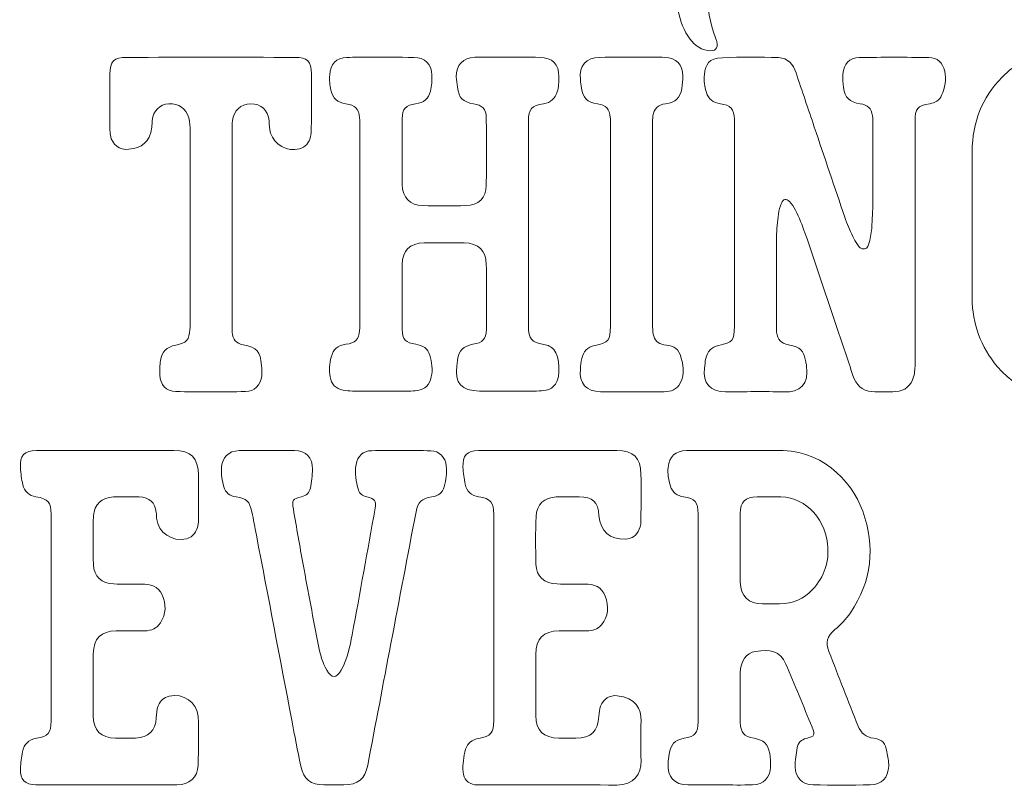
# Model space of a CAD drawing. Header units: inches. Extents: x 0.32 to 8.75, y -8.01 to -0.86.
# Tile 1 of 6: x 1.07 to 4.51, y -7.94 to -5.27. Entities that reach past the tile are written whole.
import ezdxf

# ---------------------------------------------------------------- set-up
doc = ezdxf.new("R2010")
doc.units = ezdxf.units.IN
doc.header["$MEASUREMENT"] = 0
doc.layers.add('Layer 1', color=7, linetype='Continuous')

# ---------------------------------------------------------------- blocks, each defined once
blk = doc.blocks.new('block 2')
at = {"layer": 'Layer 1', "lineweight": 0}
blk.add_open_spline([(3.9631, -4.606), (3.9443, -4.6169), (3.9349, -4.6362), (3.9222, -4.6524), (3.8988, -4.6822), (3.8752, -4.7115), (3.8452, -4.735), (3.8302, -4.7467), (3.8144, -4.7567), (3.7964, -4.763), (3.7486, -4.7795), (3.7017, -4.7624), (3.6759, -4.7188), (3.6669, -4.7035), (3.661, -4.6869), (3.6566, -4.6695), (3.6379, -4.5956), (3.6438, -4.5218), (3.659, -4.4485), (3.6727, -4.3822), (3.6923, -4.3175), (3.7162, -4.2542), (3.7314, -4.2143), (3.7489, -4.2088), (3.7835, -4.2329), (3.8198, -4.2582), (3.834, -4.307), (3.8189, -4.3587), (3.8043, -4.4087), (3.7894, -4.4586), (3.7807, -4.5101), (3.7737, -4.5517), (3.7675, -4.5934), (3.7705, -4.6362), (3.7804, -4.6405), (3.7836, -4.631), (3.7884, -4.6266), (3.8412, -4.5768), (3.8853, -4.5198), (3.9247, -4.4591), (3.9693, -4.3902), (4.0165, -4.323), (4.0548, -4.2501), (4.0696, -4.2219), (4.0909, -4.218), (4.114, -4.24), (4.1451, -4.2697), (4.1618, -4.3054), (4.1534, -4.3505), (4.1408, -4.417), (4.1198, -4.4813), (4.1069, -4.5478), (4.0879, -4.6447), (4.0718, -4.742), (4.0666, -4.8408), (4.0663, -4.8461), (4.0665, -4.8514), (4.0665, -4.8589), (4.0831, -4.8552), (4.0902, -4.8435), (4.0984, -4.8337), (4.1224, -4.8045), (4.1427, -4.7727), (4.1619, -4.7402), (4.2178, -4.6457), (4.2728, -4.5506), (4.3291, -4.4563), (4.3461, -4.4277), (4.3474, -4.395), (4.3562, -4.3644), (4.362, -4.3442), (4.3661, -4.3234), (4.3747, -4.3041), (4.398, -4.2518), (4.4323, -4.2444), (4.4768, -4.281), (4.5019, -4.3016), (4.5172, -4.3276), (4.5238, -4.3615), (4.5349, -4.3535), (4.539, -4.3433), (4.545, -4.3348), (4.5605, -4.3129), (4.5776, -4.2925), (4.5984, -4.2756), (4.6178, -4.2599), (4.6394, -4.25), (4.6654, -4.251), (4.7064, -4.2526), (4.7348, -4.2706), (4.7481, -4.3105), (4.7598, -4.3454), (4.7663, -4.3813), (4.7693, -4.4178), (4.7722, -4.4532), (4.7739, -4.4887), (4.7761, -4.5242), (4.7766, -4.5317), (4.7765, -4.5394), (4.7828, -4.5473), (4.8009, -4.5362), (4.8072, -4.5179), (4.8156, -4.502), (4.8517, -4.4342), (4.8926, -4.3697), (4.9432, -4.3117), (4.9645, -4.2873), (4.9882, -4.2657), (5.0141, -4.2464), (5.0294, -4.235), (5.0459, -4.2257), (5.0644, -4.2212), (5.1276, -4.2055), (5.1865, -4.2579), (5.1842, -4.3281), (5.1835, -4.3525), (5.1779, -4.3763), (5.1717, -4.4), (5.1421, -4.5139), (5.1232, -4.6299), (5.106, -4.7461), (5.1019, -4.7739), (5.1015, -4.8027), (5.1127, -4.8333), (5.1464, -4.8025), (5.1721, -4.7682), (5.1968, -4.7329), (5.272, -4.6258), (5.3446, -4.5169), (5.4162, -4.4074), (5.4227, -4.3976), (5.425, -4.387), (5.4276, -4.3766), (5.4853, -4.148), (5.5657, -3.9278), (5.6704, -3.7165), (5.7164, -3.6238), (5.7698, -3.5358), (5.8341, -3.4546), (5.8618, -3.4196), (5.8915, -3.3866), (5.9286, -3.3614), (6.0096, -3.3064), (6.0787, -3.3281), (6.1124, -3.4199), (6.1322, -3.4735), (6.1297, -3.5285), (6.1188, -3.5838), (6.1, -3.6791), (6.0623, -3.7679), (6.0256, -3.857), (5.9731, -3.9845), (5.9086, -4.1058), (5.8338, -4.2216), (5.8254, -4.2346), (5.8178, -4.2481), (5.8101, -4.2616), (5.8063, -4.2683), (5.8033, -4.2754), (5.7996, -4.283), (5.8117, -4.2872), (5.8189, -4.2783), (5.8273, -4.2747), (5.9054, -4.2407), (5.9693, -4.2576), (6.0207, -4.326), (6.0503, -4.3656), (6.058, -4.3681), (6.1045, -4.3537), (6.113, -4.3511), (6.1216, -4.3489), (6.1303, -4.3473), (6.1698, -4.34), (6.19, -4.3489), (6.2117, -4.3827), (6.2139, -4.3862), (6.2162, -4.3897), (6.2193, -4.3945), (6.2443, -4.3367), (6.2722, -4.2826), (6.3054, -4.2312), (6.3241, -4.2022), (6.345, -4.1749), (6.3711, -4.1521), (6.387, -4.1381), (6.4043, -4.1264), (6.4242, -4.1183), (6.4797, -4.0958), (6.5296, -4.1082), (6.567, -4.1546), (6.6031, -4.1995), (6.6102, -4.2523), (6.6001, -4.3059), (6.5793, -4.4165), (6.5274, -4.5101), (6.4365, -4.5794), (6.3999, -4.6073), (6.3596, -4.6278), (6.3131, -4.633), (6.2937, -4.6351), (6.2834, -4.6451), (6.2797, -4.664), (6.2669, -4.7297), (6.26, -4.7955), (6.2769, -4.8616), (6.2873, -4.9025), (6.3047, -4.9112), (6.3452, -4.8961), (6.3758, -4.8846), (6.4021, -4.8658), (6.4263, -4.8446), (6.5434, -4.7423), (6.6384, -4.6211), (6.7251, -4.4928), (6.732, -4.4826), (6.7332, -4.4734), (6.7284, -4.4621), (6.7175, -4.4365), (6.7227, -4.4118), (6.7355, -4.3886), (6.7795, -4.3093), (6.8334, -4.2378), (6.9049, -4.181), (6.9443, -4.1497), (6.9879, -4.1258), (7.0359, -4.1102), (7.1086, -4.0866), (7.1853, -4.111), (7.2309, -4.1727), (7.2461, -4.1934), (7.257, -4.2162), (7.2648, -4.2408), (7.2698, -4.2563), (7.2659, -4.2693), (7.2564, -4.2811), (7.2445, -4.2961), (7.2317, -4.2971), (7.2163, -4.2848), (7.2129, -4.282), (7.2101, -4.2785), (7.207, -4.2754), (7.1749, -4.2439), (7.1597, -4.2406), (7.118, -4.2605), (7.0512, -4.2925), (6.9947, -4.339), (6.9414, -4.3897), (6.924, -4.4063), (6.9077, -4.4241), (6.8912, -4.4409), (6.902, -4.4562), (6.9166, -4.4556), (6.9289, -4.4581), (7.0298, -4.4783), (7.1161, -4.5248), (7.1874, -4.5991), (7.189, -4.6007), (7.1905, -4.6024), (7.1921, -4.6039), (7.215, -4.6253), (7.2255, -4.6257), (7.2491, -4.6051), (7.2792, -4.5788), (7.3086, -4.5518), (7.3389, -4.5257), (7.3843, -4.4865), (7.4318, -4.4499), (7.4834, -4.4192), (7.4998, -4.4094), (7.5053, -4.3971), (7.5079, -4.3793), (7.5295, -4.2312), (7.5554, -4.0839), (7.5928, -3.9388), (7.6071, -3.8838), (7.6, -3.8737), (7.5419, -3.8742), (7.471, -3.8747), (7.4, -3.8776), (7.329, -3.8798), (7.3087, -3.8804), (7.2894, -3.8764), (7.2709, -3.8682), (7.2353, -3.8522), (7.2208, -3.7977), (7.2435, -3.766), (7.2516, -3.7547), (7.2635, -3.7529), (7.2758, -3.7523), (7.3168, -3.7505), (7.3579, -3.7484), (7.3989, -3.7474), (7.4599, -3.746), (7.521, -3.7458), (7.582, -3.7444), (7.6369, -3.7431), (7.6535, -3.7304), (7.6707, -3.6772), (7.6895, -3.6192), (7.7078, -3.561), (7.7341, -3.5058), (7.7427, -3.4877), (7.7517, -3.4698), (7.7654, -3.455), (7.7807, -3.4386), (7.7885, -3.4372), (7.8095, -3.4457), (7.857, -3.4651), (7.871, -3.4942), (7.8571, -3.5435), (7.849, -3.5724), (7.8356, -3.5993), (7.824, -3.6268), (7.8163, -3.6452), (7.8084, -3.6637), (7.8029, -3.6828), (7.7954, -3.7087), (7.8042, -3.7232), (7.8304, -3.7299), (7.841, -3.7326), (7.8524, -3.7335), (7.8634, -3.7334), (7.9622, -3.7322), (8.0609, -3.7353), (8.1596, -3.7406), (8.225, -3.744), (8.2896, -3.7533), (8.3538, -3.7665), (8.3931, -3.7746), (8.4104, -3.821), (8.3915, -3.8564), (8.3813, -3.8753), (8.3622, -3.8807), (8.3427, -3.8777), (8.1596, -3.8493), (7.9751, -3.8627), (7.7911, -3.8591), (7.7643, -3.8586), (7.7493, -3.872), (7.7415, -3.8948), (7.7339, -3.9167), (7.7283, -3.9394), (7.7225, -3.9619), (7.6761, -4.1448), (7.6395, -4.3295), (7.6164, -4.5168), (7.5996, -4.6535), (7.591, -4.7908), (7.5903, -4.9286), (7.5901, -4.9775), (7.5953, -5.026), (7.6076, -5.0736), (7.6097, -5.0819), (7.6116, -5.0903), (7.6182, -5.0985), (7.6346, -5.0828), (7.6474, -5.0648), (7.6599, -5.0467), (7.737, -4.9352), (7.8026, -4.8168), (7.8677, -4.6982), (7.9151, -4.6116), (7.961, -4.5243), (8.0076, -4.4373), (8.0102, -4.4324), (8.0126, -4.4274), (8.0157, -4.4228), (8.0241, -4.4102), (8.0336, -4.4006), (8.0511, -4.4046), (8.0709, -4.4091), (8.0848, -4.4204), (8.0883, -4.438), (8.0909, -4.4514), (8.088, -4.4641), (8.0835, -4.477), (8.0677, -4.5222), (8.0464, -4.5649), (8.0254, -4.6076), (7.9566, -4.7468), (7.881, -4.8824), (7.8088, -5.0198), (7.7865, -5.0621), (7.7605, -5.1021), (7.7278, -5.1373), (7.7126, -5.1536), (7.6961, -5.1682), (7.6772, -5.1803), (7.6428, -5.2022), (7.6058, -5.2025), (7.5682, -5.1934), (7.5499, -5.1889), (7.5392, -5.1736), (7.5292, -5.1588), (7.5029, -5.1193), (7.4894, -5.0751), (7.4809, -5.0289), (7.4621, -4.9266), (7.464, -4.8234), (7.467, -4.7201), (7.4685, -4.6669), (7.4756, -4.6141), (7.4808, -4.5615), (7.4704, -4.5569), (7.4657, -4.5653), (7.4602, -4.5695), (7.425, -4.5966), (7.3903, -4.6242), (7.3553, -4.6515), (7.3376, -4.6653), (7.323, -4.682), (7.3103, -4.7003), (7.2926, -4.7258), (7.2845, -4.7537), (7.289, -4.7853), (7.3094, -4.9291), (7.2725, -5.06), (7.1983, -5.1821), (7.178, -5.2155), (7.1542, -5.246), (7.1236, -5.2709), (7.0774, -5.3084), (7.0239, -5.3206), (6.971, -5.2966), (6.9151, -5.2712), (6.8784, -5.2246), (6.873, -5.1598), (6.8689, -5.1101), (6.8792, -5.0627), (6.8984, -5.0169), (6.9319, -4.9369), (6.9837, -4.8693), (7.0424, -4.8066), (7.0772, -4.7694), (7.1137, -4.7337), (7.1507, -4.6961), (7.1173, -4.6537), (7.077, -4.6239), (7.0272, -4.6078), (6.9797, -4.5924), (6.931, -4.5817), (6.8819, -4.5728), (6.8515, -4.5673), (6.8206, -4.5634), (6.7945, -4.5454), (6.7829, -4.5536), (6.7788, -4.5656), (6.7725, -4.5757), (6.7074, -4.6791), (6.6397, -4.7806), (6.5579, -4.8718), (6.5222, -4.9117), (6.4834, -4.9478), (6.4388, -4.9778), (6.3844, -5.0144), (6.3262, -5.0207), (6.2641, -5.0026), (6.2486, -4.9981), (6.2359, -4.9904), (6.2246, -4.9793), (6.1831, -4.9387), (6.1637, -4.8882), (6.1552, -4.8317), (6.1409, -4.7357), (6.1539, -4.6415), (6.1721, -4.5476), (6.1807, -4.5032), (6.1956, -4.4604), (6.2111, -4.4134), (6.1958, -4.4181), (6.184, -4.4226), (6.1718, -4.4253), (6.1079, -4.4391), (6.0757, -4.4835), (6.0684, -4.5478), (6.0559, -4.6593), (6.0352, -4.7691), (6.0025, -4.8766), (5.9623, -5.0089), (5.9065, -5.134), (5.8347, -5.252), (5.8133, -5.2873), (5.789, -5.3203), (5.7577, -5.3475), (5.7152, -5.3845), (5.6674, -5.4017), (5.6103, -5.3885), (5.5629, -5.3776), (5.5351, -5.3483), (5.5231, -5.3026), (5.5102, -5.253), (5.516, -5.2035), (5.5259, -5.1542), (5.5484, -5.042), (5.5937, -4.939), (5.6521, -4.8413), (5.7334, -4.7054), (5.8295, -4.5809), (5.9396, -4.4673), (5.9628, -4.4433), (5.9713, -4.4178), (5.9606, -4.3859), (5.9526, -4.3618), (5.9469, -4.3578), (5.9219, -4.3618), (5.8389, -4.375), (5.765, -4.4085), (5.7017, -4.4639), (5.6008, -4.5521), (5.5391, -4.6646), (5.503, -4.7922), (5.4942, -4.823), (5.489, -4.8549), (5.4815, -4.8861), (5.4722, -4.9244), (5.4537, -4.9349), (5.4154, -4.925), (5.3791, -4.9157), (5.3541, -4.8868), (5.3489, -4.8462), (5.3445, -4.8107), (5.3474, -4.7753), (5.3524, -4.74), (5.3545, -4.7252), (5.3563, -4.7104), (5.3529, -4.6935), (5.3462, -4.7031), (5.3395, -4.7127), (5.3329, -4.7224), (5.2898, -4.7857), (5.2454, -4.8481), (5.1951, -4.906), (5.1805, -4.9228), (5.1652, -4.9389), (5.1459, -4.9505), (5.0983, -4.9791), (5.0448, -4.9655), (5.0174, -4.9172), (4.9978, -4.8825), (4.9911, -4.8439), (4.9905, -4.805), (4.9883, -4.6655), (5.0067, -4.5286), (5.0483, -4.3951), (5.0508, -4.387), (5.056, -4.3789), (5.053, -4.3679), (5.0415, -4.367), (5.036, -4.3764), (5.0304, -4.3831), (4.9966, -4.4228), (4.9631, -4.4627), (4.9374, -4.5086), (4.9005, -4.5743), (4.8624, -4.6394), (4.8249, -4.7049), (4.8238, -4.7068), (4.823, -4.7089), (4.8218, -4.7108), (4.7862, -4.7712), (4.7255, -4.7731), (4.6845, -4.7147), (4.664, -4.6854), (4.6585, -4.6516), (4.657, -4.6168), (4.6543, -4.5558), (4.6542, -4.4947), (4.6563, -4.4336), (4.6566, -4.423), (4.6563, -4.4123), (4.6563, -4.3988), (4.639, -4.404), (4.632, -4.4155), (4.6245, -4.4257), (4.6053, -4.4517), (4.5901, -4.4801), (4.5764, -4.5092), (4.5227, -4.6236), (4.4707, -4.7387), (4.4359, -4.8607), (4.4329, -4.8713), (4.4282, -4.8817), (4.4224, -4.8909), (4.4107, -4.9095), (4.3953, -4.9146), (4.3739, -4.9104), (4.3323, -4.9021), (4.2948, -4.8592), (4.2926, -4.8205), (4.2902, -4.7791), (4.296, -4.7386), (4.2968, -4.697), (4.2855, -4.6993), (4.2841, -4.7092), (4.28, -4.7161), (4.245, -4.7753), (4.2105, -4.8348), (4.1755, -4.894), (4.1585, -4.9228), (4.138, -4.949), (4.1123, -4.9708), (4.0607, -5.0144), (4.0104, -4.9977), (3.9765, -4.9483), (3.9663, -4.9335), (3.9609, -4.9165), (3.957, -4.8991), (3.9421, -4.8321), (3.9425, -4.7649), (3.9533, -4.6974), (3.958, -4.6679), (3.9616, -4.6383), (3.9657, -4.6087), (3.9692, -4.6064), (3.97, -4.6033), (3.9661, -4.6013), (3.9643, -4.6004), (3.9626, -4.6034), (3.9631, -4.606)], degree=3, knots=[0, 0, 0, 0, 1, 1, 1, 2, 2, 2, 3, 3, 3, 4, 4, 4, 5, 5, 5, 6, 6, 6, 7, 7, 7, 8, 8, 8, 9, 9, 9, 10, 10, 10, 11, 11, 11, 12, 12, 12, 13, 13, 13, 14, 14, 14, 15, 15, 15, 16, 16, 16, 17, 17, 17, 18, 18, 18, 19, 19, 19, 20, 20, 20, 21, 21, 21, 22, 22, 22, 23, 23, 23, 24, 24, 24, 25, 25, 25, 26, 26, 26, 27, 27, 27, 28, 28, 28, 29, 29, 29, 30, 30, 30, 31, 31, 31, 32, 32, 32, 33, 33, 33, 34, 34, 34, 35, 35, 35, 36, 36, 36, 37, 37, 37, 38, 38, 38, 39, 39, 39, 40, 40, 40, 41, 41, 41, 42, 42, 42, 43, 43, 43, 44, 44, 44, 45, 45, 45, 46, 46, 46, 47, 47, 47, 48, 48, 48, 49, 49, 49, 50, 50, 50, 51, 51, 51, 52, 52, 52, 53, 53, 53, 54, 54, 54, 55, 55, 55, 56, 56, 56, 57, 57, 57, 58, 58, 58, 59, 59, 59, 60, 60, 60, 61, 61, 61, 62, 62, 62, 63, 63, 63, 64, 64, 64, 65, 65, 65, 66, 66, 66, 67, 67, 67, 68, 68, 68, 69, 69, 69, 70, 70, 70, 71, 71, 71, 72, 72, 72, 73, 73, 73, 74, 74, 74, 75, 75, 75, 76, 76, 76, 77, 77, 77, 78, 78, 78, 79, 79, 79, 80, 80, 80, 81, 81, 81, 82, 82, 82, 83, 83, 83, 84, 84, 84, 85, 85, 85, 86, 86, 86, 87, 87, 87, 88, 88, 88, 89, 89, 89, 90, 90, 90, 91, 91, 91, 92, 92, 92, 93, 93, 93, 94, 94, 94, 95, 95, 95, 96, 96, 96, 97, 97, 97, 98, 98, 98, 99, 99, 99, 100, 100, 100, 101, 101, 101, 102, 102, 102, 103, 103, 103, 104, 104, 104, 105, 105, 105, 106, 106, 106, 107, 107, 107, 108, 108, 108, 109, 109, 109, 110, 110, 110, 111, 111, 111, 112, 112, 112, 113, 113, 113, 114, 114, 114, 115, 115, 115, 116, 116, 116, 117, 117, 117, 118, 118, 118, 119, 119, 119, 120, 120, 120, 121, 121, 121, 122, 122, 122, 123, 123, 123, 124, 124, 124, 125, 125, 125, 126, 126, 126, 127, 127, 127, 128, 128, 128, 129, 129, 129, 130, 130, 130, 131, 131, 131, 132, 132, 132, 133, 133, 133, 134, 134, 134, 135, 135, 135, 136, 136, 136, 137, 137, 137, 138, 138, 138, 139, 139, 139, 140, 140, 140, 141, 141, 141, 142, 142, 142, 143, 143, 143, 144, 144, 144, 145, 145, 145, 146, 146, 146, 147, 147, 147, 148, 148, 148, 149, 149, 149, 150, 150, 150, 151, 151, 151, 152, 152, 152, 153, 153, 153, 154, 154, 154, 155, 155, 155, 156, 156, 156, 157, 157, 157, 158, 158, 158, 159, 159, 159, 160, 160, 160, 161, 161, 161, 162, 162, 162, 163, 163, 163, 164, 164, 164, 165, 165, 165, 166, 166, 166, 167, 167, 167, 168, 168, 168, 169, 169, 169, 170, 170, 170, 171, 171, 171, 172, 172, 172, 173, 173, 173, 174, 174, 174, 175, 175, 175, 176, 176, 176, 177, 177, 177, 178, 178, 178, 179, 179, 179, 180, 180, 180, 181, 181, 181, 182, 182, 182, 183, 183, 183, 184, 184, 184, 185, 185, 185, 186, 186, 186, 187, 187, 187, 188, 188, 188, 189, 189, 189, 190, 190, 190, 191, 191, 191, 192, 192, 192, 193, 193, 193, 194, 194, 194, 195, 195, 195, 196, 196, 196, 197, 197, 197, 198, 198, 198, 199, 199, 199, 200, 200, 200, 201, 201, 201, 202, 202, 202, 203, 203, 203, 204, 204, 204, 205, 205, 205, 206, 206, 206, 206], dxfattribs=at)
blk = doc.blocks.new('block 4')
at = {"layer": 'Layer 1', "lineweight": 0}
for points, knots in [([(3.5731, -6.7713), (3.6175, -6.7713), (3.662, -6.7729), (3.7063, -6.771), (3.8624, -6.7644), (3.972, -6.8703), (4.0126, -6.9834), (4.0576, -7.1086), (4.0444, -7.2276), (3.9695, -7.3386), (3.9545, -7.3608), (3.9358, -7.3797), (3.9155, -7.3972), (3.8881, -7.421), (3.882, -7.4414), (3.8946, -7.474), (3.9281, -7.5608), (3.9626, -7.6473), (3.9967, -7.7338), (4.0065, -7.7586), (4.0238, -7.7725), (4.0509, -7.7767), (4.0824, -7.7816), (4.0922, -7.7929), (4.097, -7.8243), (4.0995, -7.8407), (4.1041, -7.8568), (4.1033, -7.8737), (4.1015, -7.9142), (4.0792, -7.9387), (4.0391, -7.9393), (3.9725, -7.9403), (3.9059, -7.9403), (3.8393, -7.9393), (3.8005, -7.9386), (3.7783, -7.9149), (3.7767, -7.8762), (3.7757, -7.8538), (3.7802, -7.832), (3.7838, -7.8101), (3.7869, -7.7918), (3.7977, -7.7816), (3.8162, -7.777), (3.8447, -7.77), (3.8469, -7.7654), (3.8359, -7.7382), (3.8058, -7.6643), (3.7756, -7.5905), (3.7441, -7.5172), (3.7238, -7.47), (3.6893, -7.4649), (3.638, -7.4731), (3.6057, -7.4782), (3.5857, -7.5071), (3.585, -7.548), (3.5841, -7.6057), (3.5842, -7.6635), (3.585, -7.7213), (3.5855, -7.7572), (3.5975, -7.7697), (3.6335, -7.7765), (3.6679, -7.783), (3.6816, -7.7958), (3.6877, -7.83), (3.6904, -7.8452), (3.6912, -7.861), (3.6907, -7.8764), (3.6895, -7.9151), (3.6668, -7.9382), (3.628, -7.9393), (3.5914, -7.9404), (3.5547, -7.9396), (3.5181, -7.9396), (3.4792, -7.9397), (3.4404, -7.9401), (3.4015, -7.9395), (3.3549, -7.9387), (3.3298, -7.9113), (3.3327, -7.8651), (3.3334, -7.854), (3.3352, -7.843), (3.3368, -7.832), (3.3415, -7.7983), (3.3557, -7.7833), (3.3889, -7.7768), (3.428, -7.7692), (3.4377, -7.7585), (3.4378, -7.719), (3.438, -7.4769), (3.438, -7.2347), (3.4378, -6.9926), (3.4378, -6.9512), (3.4276, -6.9393), (3.3872, -6.9334), (3.3638, -6.93), (3.3478, -6.9176), (3.3409, -6.8959), (3.3343, -6.8747), (3.3311, -6.8523), (3.3331, -6.8302), (3.3365, -6.7927), (3.3585, -6.7723), (3.3967, -6.7716), (3.4455, -6.7707), (3.4943, -6.7713), (3.5432, -6.7713), (3.5532, -6.7713), (3.5632, -6.7713), (3.5731, -6.7713)], [0, 0, 0, 0, 1, 1, 1, 2, 2, 2, 3, 3, 3, 4, 4, 4, 5, 5, 5, 6, 6, 6, 7, 7, 7, 8, 8, 8, 9, 9, 9, 10, 10, 10, 11, 11, 11, 12, 12, 12, 13, 13, 13, 14, 14, 14, 15, 15, 15, 16, 16, 16, 17, 17, 17, 18, 18, 18, 19, 19, 19, 20, 20, 20, 21, 21, 21, 22, 22, 22, 23, 23, 23, 24, 24, 24, 25, 25, 25, 26, 26, 26, 27, 27, 27, 28, 28, 28, 29, 29, 29, 30, 30, 30, 31, 31, 31, 32, 32, 32, 33, 33, 33, 34, 34, 34, 35, 35, 35, 36, 36, 36, 36]), ([(3.5847, -7.1083), (3.5848, -7.1083), (3.5848, -7.1083), (3.5848, -7.1083), (3.5848, -7.1493), (3.5839, -7.1904), (3.585, -7.2314), (3.5865, -7.281), (3.6133, -7.3065), (3.6624, -7.3071), (3.6823, -7.3073), (3.7023, -7.307), (3.7223, -7.3071), (3.7681, -7.3073), (3.8065, -7.2896), (3.8376, -7.2567), (3.8798, -7.2121), (3.8964, -7.158), (3.8897, -7.0977), (3.8787, -6.9986), (3.8021, -6.9279), (3.71, -6.9332), (3.6879, -6.9345), (3.6657, -6.9332), (3.6435, -6.9335), (3.6014, -6.934), (3.5854, -6.9495), (3.5849, -6.9917), (3.5843, -7.0306), (3.5847, -7.0694), (3.5847, -7.1083)], [0, 0, 0, 0, 1, 1, 1, 2, 2, 2, 3, 3, 3, 4, 4, 4, 5, 5, 5, 6, 6, 6, 7, 7, 7, 8, 8, 8, 9, 9, 9, 10, 10, 10, 10])]:
    blk.add_open_spline(points, degree=3, knots=knots, dxfattribs=at)
blk = doc.blocks.new('block 6')
at = {"layer": 'Layer 1', "lineweight": 0}
for points, knots in [([(3.3557, -4.6118), (3.3385, -4.6176), (3.3315, -4.6301), (3.3239, -4.6417), (3.2917, -4.6909), (3.2564, -4.7379), (3.2192, -4.7835), (3.1918, -4.8171), (3.1614, -4.8474), (3.127, -4.8744), (3.0459, -4.9382), (2.9334, -4.8823), (2.9088, -4.8053), (2.8938, -4.7583), (2.8921, -4.711), (2.899, -4.6638), (2.9214, -4.5114), (2.9868, -4.3811), (3.106, -4.2807), (3.1449, -4.248), (3.189, -4.2253), (3.2404, -4.2207), (3.2796, -4.2171), (3.3146, -4.2302), (3.3473, -4.2507), (3.3593, -4.2582), (3.3701, -4.2685), (3.3891, -4.2692), (3.3986, -4.2259), (3.409, -4.1823), (3.4177, -4.1383), (3.4477, -3.9877), (3.4911, -3.8415), (3.5583, -3.703), (3.5747, -3.6691), (3.5911, -3.6351), (3.6123, -3.6038), (3.6247, -3.5854), (3.6376, -3.5673), (3.6563, -3.5543), (3.6834, -3.5355), (3.7039, -3.536), (3.7282, -3.5583), (3.7743, -3.6005), (3.7929, -3.6528), (3.781, -3.7146), (3.7581, -3.833), (3.7131, -3.9437), (3.6604, -4.0514), (3.6366, -4.1002), (3.6127, -4.1492), (3.5849, -4.1957), (3.5402, -4.2705), (3.5173, -4.3519), (3.5037, -4.4367), (3.4807, -4.5794), (3.4719, -4.7233), (3.4705, -4.8676), (3.4696, -4.9675), (3.4701, -5.0675), (3.4705, -5.1674), (3.4708, -5.2232), (3.4779, -5.278), (3.4982, -5.3304), (3.4998, -5.3346), (3.502, -5.3386), (3.5029, -5.3428), (3.5081, -5.3677), (3.4977, -5.3785), (3.4722, -5.3744), (3.4403, -5.3693), (3.4187, -5.3493), (3.4017, -5.3234), (3.3818, -5.2931), (3.3726, -5.2588), (3.3654, -5.224), (3.3564, -5.1805), (3.3526, -5.136), (3.352, -5.0918), (3.3504, -4.9741), (3.3453, -4.8564), (3.3514, -4.7387), (3.353, -4.7077), (3.3559, -4.6767), (3.3584, -4.6457), (3.3592, -4.6349), (3.3592, -4.6243), (3.3557, -4.6118)], [0, 0, 0, 0, 1, 1, 1, 2, 2, 2, 3, 3, 3, 4, 4, 4, 5, 5, 5, 6, 6, 6, 7, 7, 7, 8, 8, 8, 9, 9, 9, 10, 10, 10, 11, 11, 11, 12, 12, 12, 13, 13, 13, 14, 14, 14, 15, 15, 15, 16, 16, 16, 17, 17, 17, 18, 18, 18, 19, 19, 19, 20, 20, 20, 21, 21, 21, 22, 22, 22, 23, 23, 23, 24, 24, 24, 25, 25, 25, 26, 26, 26, 27, 27, 27, 28, 28, 28, 29, 29, 29, 29]), ([(3.0354, -4.7842), (3.0498, -4.7911), (3.058, -4.7817), (3.0659, -4.7748), (3.0759, -4.7661), (3.0849, -4.7562), (3.0936, -4.7462), (3.1762, -4.6516), (3.2449, -4.5469), (3.3118, -4.441), (3.3218, -4.4251), (3.3312, -4.4088), (3.3404, -4.3924), (3.3483, -4.3783), (3.3535, -4.3629), (3.3423, -4.3488), (3.3319, -4.3359), (3.3159, -4.3384), (3.3019, -4.3406), (3.268, -4.3459), (3.2397, -4.3629), (3.2147, -4.3857), (3.1698, -4.4265), (3.1356, -4.4754), (3.1076, -4.5287), (3.0656, -4.6088), (3.0376, -4.693), (3.0354, -4.7842)], [0, 0, 0, 0, 1, 1, 1, 2, 2, 2, 3, 3, 3, 4, 4, 4, 5, 5, 5, 6, 6, 6, 7, 7, 7, 8, 8, 8, 9, 9, 9, 9])]:
    blk.add_open_spline(points, degree=3, knots=knots, dxfattribs=at)

msp = doc.modelspace()

# ---------------------------------------------------------------- linework, layer by layer
at = {"layer": 'Layer 1', "lineweight": 0}
for points, knots in [([(4.3949, -5.9793), (4.3949, -6.0659), (4.3947, -6.1526), (4.395, -6.2392), (4.3952, -6.3293), (4.4252, -6.4087), (4.4825, -6.4778), (4.5683, -6.5813), (4.713, -6.6179), (4.8313, -6.5651), (4.9324, -6.52), (4.9934, -6.4398), (5.0226, -6.3353), (5.0492, -6.2395), (5.036, -6.141), (5.0347, -6.0437), (5.0342, -6.0099), (5.0072, -5.9883), (4.9731, -5.9843), (4.9589, -5.9826), (4.9443, -5.983), (4.9299, -5.983), (4.8922, -5.9829), (4.8544, -5.982), (4.8168, -5.9837), (4.7839, -5.9852), (4.7654, -6.0002), (4.7597, -6.0295), (4.7535, -6.0611), (4.7593, -6.0917), (4.7778, -6.1183), (4.7938, -6.1414), (4.8181, -6.1467), (4.8452, -6.1466), (4.8767, -6.1464), (4.8891, -6.1594), (4.89, -6.1909), (4.8906, -6.2097), (4.8909, -6.2287), (4.8895, -6.2475), (4.8864, -6.2919), (4.8707, -6.3317), (4.8416, -6.3656), (4.7709, -6.4481), (4.656, -6.4467), (4.5873, -6.3627), (4.5559, -6.3243), (4.5415, -6.2799), (4.5416, -6.2303), (4.542, -6.1248), (4.5417, -6.0193), (4.5417, -5.9138), (4.5417, -5.8494), (4.5411, -5.7849), (4.5423, -5.7205), (4.5433, -5.6645), (4.5659, -5.6172), (4.6073, -5.5796), (4.6655, -5.5268), (4.7495, -5.5231), (4.8122, -5.5699), (4.8491, -5.5975), (4.8715, -5.6347), (4.8837, -5.679), (4.8916, -5.7075), (4.8892, -5.7363), (4.8904, -5.765), (4.8915, -5.7908), (4.9018, -5.8028), (4.9261, -5.8042), (4.9516, -5.8057), (4.9772, -5.8057), (5.0026, -5.8042), (5.0246, -5.803), (5.0351, -5.7922), (5.0365, -5.7706), (5.0422, -5.6759), (5.0235, -5.587), (4.967, -5.5092), (4.8485, -5.3463), (4.637, -5.3276), (4.4991, -5.4676), (4.4287, -5.539), (4.3955, -5.6263), (4.3949, -5.7261), (4.3944, -5.8105), (4.3948, -5.8949), (4.3948, -5.9793), (4.3949, -5.9793), (4.3949, -5.9793), (4.3949, -5.9793)], [0, 0, 0, 0, 1, 1, 1, 2, 2, 2, 3, 3, 3, 4, 4, 4, 5, 5, 5, 6, 6, 6, 7, 7, 7, 8, 8, 8, 9, 9, 9, 10, 10, 10, 11, 11, 11, 12, 12, 12, 13, 13, 13, 14, 14, 14, 15, 15, 15, 16, 16, 16, 17, 17, 17, 18, 18, 18, 19, 19, 19, 20, 20, 20, 21, 21, 21, 22, 22, 22, 23, 23, 23, 24, 24, 24, 25, 25, 25, 26, 26, 26, 27, 27, 27, 28, 28, 28, 29, 29, 29, 30, 30, 30, 30]), ([(1.8104, -5.6524), (1.8104, -5.6413), (1.8102, -5.6301), (1.8114, -5.6192), (1.8154, -5.5837), (1.8413, -5.5605), (1.8761, -5.5603), (1.9111, -5.56), (1.9358, -5.5828), (1.9394, -5.6196), (1.9408, -5.6339), (1.9409, -5.6484), (1.9449, -5.6624), (1.9566, -5.7031), (2.0048, -5.7297), (2.0454, -5.7175), (2.0663, -5.7112), (2.0792, -5.6966), (2.0843, -5.6758), (2.0866, -5.6662), (2.087, -5.6559), (2.087, -5.646), (2.0873, -5.5827), (2.0875, -5.5194), (2.0871, -5.4561), (2.0867, -5.4116), (2.0733, -5.3981), (2.0296, -5.3981), (1.8343, -5.3979), (1.639, -5.3979), (1.4437, -5.3981), (1.3976, -5.3981), (1.3841, -5.4113), (1.3837, -5.4573), (1.3833, -5.5206), (1.3836, -5.5839), (1.3837, -5.6472), (1.3837, -5.6549), (1.3841, -5.6628), (1.3855, -5.6704), (1.3913, -5.7034), (1.4165, -5.7233), (1.4497, -5.719), (1.4938, -5.7133), (1.5226, -5.6978), (1.53, -5.6416), (1.5311, -5.6339), (1.5306, -5.626), (1.5314, -5.6183), (1.5353, -5.5846), (1.5573, -5.5627), (1.5893, -5.5603), (1.6234, -5.5579), (1.6502, -5.5766), (1.6592, -5.6092), (1.6633, -5.6244), (1.6635, -5.6399), (1.6635, -5.6555), (1.6634, -5.8798), (1.6634, -6.1041), (1.6634, -6.3284), (1.6634, -6.3351), (1.6637, -6.3417), (1.6633, -6.3484), (1.6611, -6.3845), (1.6504, -6.3964), (1.6142, -6.4034), (1.5808, -6.4098), (1.5654, -6.4245), (1.5605, -6.4575), (1.558, -6.4739), (1.5571, -6.4908), (1.5578, -6.5073), (1.5592, -6.5415), (1.58, -6.565), (1.6138, -6.5656), (1.6948, -6.567), (1.7758, -6.567), (1.8568, -6.5656), (1.8894, -6.5651), (1.9089, -6.5437), (1.9138, -6.5111), (1.9157, -6.4988), (1.9141, -6.4868), (1.9131, -6.4747), (1.9086, -6.4237), (1.8991, -6.413), (1.8488, -6.4019), (1.8243, -6.3966), (1.8132, -6.3843), (1.811, -6.3586), (1.8101, -6.3487), (1.8104, -6.3386), (1.8104, -6.3287), (1.8104, -6.2165), (1.8104, -6.1044), (1.8104, -5.9922), (1.8104, -5.8789), (1.8104, -5.7657), (1.8104, -5.6524)], [0, 0, 0, 0, 1, 1, 1, 2, 2, 2, 3, 3, 3, 4, 4, 4, 5, 5, 5, 6, 6, 6, 7, 7, 7, 8, 8, 8, 9, 9, 9, 10, 10, 10, 11, 11, 11, 12, 12, 12, 13, 13, 13, 14, 14, 14, 15, 15, 15, 16, 16, 16, 17, 17, 17, 18, 18, 18, 19, 19, 19, 20, 20, 20, 21, 21, 21, 22, 22, 22, 23, 23, 23, 24, 24, 24, 25, 25, 25, 26, 26, 26, 27, 27, 27, 28, 28, 28, 29, 29, 29, 30, 30, 30, 31, 31, 31, 32, 32, 32, 33, 33, 33, 33]), ([(2.6648, -5.398), (2.6626, -5.398), (2.6604, -5.398), (2.6581, -5.398), (2.6163, -5.3998), (2.5929, -5.4239), (2.5932, -5.4659), (2.5932, -5.478), (2.5956, -5.4902), (2.5972, -5.5023), (2.602, -5.5397), (2.6163, -5.5544), (2.6536, -5.5602), (2.6832, -5.5647), (2.6977, -5.5787), (2.698, -5.6084), (2.6989, -5.6873), (2.6993, -5.7661), (2.6979, -5.845), (2.6971, -5.8894), (2.6707, -5.9148), (2.6264, -5.9159), (2.5764, -5.9171), (2.5265, -5.9171), (2.4765, -5.9159), (2.4306, -5.9148), (2.4051, -5.889), (2.4045, -5.8423), (2.4034, -5.7657), (2.4037, -5.689), (2.4043, -5.6124), (2.4045, -5.5782), (2.4171, -5.5642), (2.4514, -5.5604), (2.4796, -5.5573), (2.4965, -5.5417), (2.5029, -5.516), (2.5073, -5.4979), (2.5089, -5.4785), (2.5082, -5.4598), (2.5066, -5.4204), (2.4843, -5.399), (2.4445, -5.3983), (2.3923, -5.3974), (2.3402, -5.398), (2.288, -5.398), (2.2625, -5.398), (2.2369, -5.3972), (2.2114, -5.3984), (2.1736, -5.4), (2.1525, -5.4217), (2.1512, -5.4595), (2.1505, -5.4773), (2.1509, -5.4951), (2.1552, -5.5125), (2.1625, -5.5421), (2.1775, -5.5555), (2.2075, -5.5601), (2.2403, -5.565), (2.2522, -5.5768), (2.2557, -5.6088), (2.2568, -5.6186), (2.2563, -5.6287), (2.2563, -5.6387), (2.2563, -5.8664), (2.2563, -6.0942), (2.2563, -6.3219), (2.2563, -6.3319), (2.2568, -6.342), (2.2558, -6.3518), (2.2523, -6.3841), (2.2409, -6.3961), (2.2077, -6.4003), (2.1801, -6.4038), (2.1633, -6.4184), (2.1563, -6.4449), (2.1503, -6.4677), (2.1487, -6.4912), (2.1526, -6.5142), (2.1567, -6.5393), (2.1719, -6.5563), (2.198, -6.5609), (2.2088, -6.5629), (2.22, -6.5636), (2.2311, -6.5636), (2.2966, -6.5639), (2.362, -6.5638), (2.4275, -6.5637), (2.4375, -6.5636), (2.4476, -6.5633), (2.4574, -6.5616), (2.4851, -6.557), (2.5002, -6.5421), (2.5061, -6.5144), (2.5115, -6.4887), (2.5077, -6.4633), (2.5007, -6.4389), (2.494, -6.4155), (2.4763, -6.4035), (2.4516, -6.4003), (2.4163, -6.3957), (2.4046, -6.3833), (2.4043, -6.3488), (2.4036, -6.2733), (2.4035, -6.1977), (2.4043, -6.1222), (2.4049, -6.0722), (2.4314, -6.0467), (2.481, -6.0463), (2.5276, -6.0459), (2.5742, -6.0459), (2.6209, -6.0463), (2.6704, -6.0467), (2.6975, -6.0724), (2.6981, -6.1219), (2.6991, -6.1974), (2.6989, -6.2729), (2.6982, -6.3485), (2.6979, -6.3828), (2.6856, -6.3952), (2.6509, -6.4005), (2.6186, -6.4055), (2.6024, -6.4218), (2.5976, -6.4545), (2.5966, -6.4611), (2.5963, -6.4678), (2.5954, -6.4744), (2.5875, -6.5365), (2.6109, -6.5634), (2.674, -6.5637), (2.7406, -6.564), (2.8072, -6.5639), (2.8738, -6.5636), (2.8849, -6.5636), (2.896, -6.5623), (2.9069, -6.5605), (2.9207, -6.5584), (2.9313, -6.5505), (2.9395, -6.5393), (2.9587, -6.5131), (2.9552, -6.4439), (2.9336, -6.4191), (2.9244, -6.4087), (2.9127, -6.403), (2.8991, -6.4007), (2.8549, -6.393), (2.8454, -6.3822), (2.8454, -6.3373), (2.8452, -6.0984), (2.8452, -5.8596), (2.8454, -5.6208), (2.8454, -5.5786), (2.8564, -5.5663), (2.8984, -5.5599), (2.9231, -5.5562), (2.938, -5.5423), (2.9456, -5.519), (2.9511, -5.5017), (2.9515, -5.4839), (2.9516, -5.4662), (2.9518, -5.4211), (2.9302, -5.399), (2.8846, -5.3981), (2.8469, -5.3975), (2.8091, -5.398), (2.7714, -5.398), (2.7358, -5.398), (2.7003, -5.398), (2.6648, -5.398)], [0, 0, 0, 0, 1, 1, 1, 2, 2, 2, 3, 3, 3, 4, 4, 4, 5, 5, 5, 6, 6, 6, 7, 7, 7, 8, 8, 8, 9, 9, 9, 10, 10, 10, 11, 11, 11, 12, 12, 12, 13, 13, 13, 14, 14, 14, 15, 15, 15, 16, 16, 16, 17, 17, 17, 18, 18, 18, 19, 19, 19, 20, 20, 20, 21, 21, 21, 22, 22, 22, 23, 23, 23, 24, 24, 24, 25, 25, 25, 26, 26, 26, 27, 27, 27, 28, 28, 28, 29, 29, 29, 30, 30, 30, 31, 31, 31, 32, 32, 32, 33, 33, 33, 34, 34, 34, 35, 35, 35, 36, 36, 36, 37, 37, 37, 38, 38, 38, 39, 39, 39, 40, 40, 40, 41, 41, 41, 42, 42, 42, 43, 43, 43, 44, 44, 44, 45, 45, 45, 46, 46, 46, 47, 47, 47, 48, 48, 48, 49, 49, 49, 50, 50, 50, 51, 51, 51, 52, 52, 52, 53, 53, 53, 54, 54, 54, 55, 55, 55, 56, 56, 56, 56]), ([(3.3197, -6.5662), (3.3435, -6.5662), (3.3642, -6.558), (3.3753, -6.5363), (3.392, -6.5033), (3.3861, -6.4687), (3.3747, -6.4359), (3.366, -6.4108), (3.343, -6.404), (3.3185, -6.4018), (3.2964, -6.3997), (3.2852, -6.3852), (3.2812, -6.3651), (3.279, -6.3543), (3.279, -6.343), (3.279, -6.332), (3.2789, -6.0988), (3.2789, -5.8656), (3.279, -5.6324), (3.279, -5.6225), (3.2785, -5.6123), (3.28, -5.6025), (3.2842, -5.5765), (3.2972, -5.5645), (3.3238, -5.5602), (3.3606, -5.5544), (3.3744, -5.5419), (3.3809, -5.5064), (3.3834, -5.4923), (3.3844, -5.4777), (3.3842, -5.4634), (3.3838, -5.4221), (3.362, -5.3997), (3.3209, -5.3982), (3.2966, -5.3974), (3.2721, -5.398), (3.2477, -5.398), (3.1967, -5.398), (3.1456, -5.3975), (3.0946, -5.3982), (3.0464, -5.3988), (3.022, -5.4271), (3.0265, -5.4756), (3.0274, -5.4855), (3.0289, -5.4954), (3.0303, -5.5053), (3.0354, -5.54), (3.0503, -5.5546), (3.0861, -5.5602), (3.1159, -5.5647), (3.129, -5.5785), (3.1312, -5.608), (3.1317, -5.6136), (3.1315, -5.6191), (3.1315, -5.6247), (3.1315, -5.8623), (3.1315, -6.0999), (3.1314, -6.3376), (3.1314, -6.3867), (3.1255, -6.3944), (3.0773, -6.4042), (3.0509, -6.4095), (3.0369, -6.4258), (3.0315, -6.4506), (3.0288, -6.4624), (3.0278, -6.4747), (3.0266, -6.4868), (3.0216, -6.5367), (3.0469, -6.5655), (3.0967, -6.5662), (3.1322, -6.5667), (3.1677, -6.5663), (3.2032, -6.5663), (3.2421, -6.5662), (3.2809, -6.5663), (3.3197, -6.5662)], [0, 0, 0, 0, 1, 1, 1, 2, 2, 2, 3, 3, 3, 4, 4, 4, 5, 5, 5, 6, 6, 6, 7, 7, 7, 8, 8, 8, 9, 9, 9, 10, 10, 10, 11, 11, 11, 12, 12, 12, 13, 13, 13, 14, 14, 14, 15, 15, 15, 16, 16, 16, 17, 17, 17, 18, 18, 18, 19, 19, 19, 20, 20, 20, 21, 21, 21, 22, 22, 22, 23, 23, 23, 24, 24, 24, 25, 25, 25, 25]), ([(4.0445, -5.9889), (4.0431, -6.0079), (4.0402, -6.0265), (4.0351, -6.0446), (4.0326, -6.0537), (4.0301, -6.0651), (4.0183, -6.0674), (4.0064, -6.0697), (4.0003, -6.0604), (3.9947, -6.0523), (3.9885, -6.0431), (3.9823, -6.0337), (3.9778, -6.0237), (3.9679, -6.0014), (3.9579, -5.9791), (3.95, -5.9561), (3.9141, -5.8513), (3.8789, -5.7463), (3.8435, -5.6414), (3.8222, -5.5784), (3.801, -5.5154), (3.7797, -5.4524), (3.7696, -5.4229), (3.7513, -5.4), (3.7187, -5.3991), (3.6533, -5.3971), (3.5876, -5.3952), (3.5224, -5.3994), (3.4736, -5.4026), (3.4646, -5.4209), (3.4597, -5.4585), (3.4569, -5.4793), (3.4609, -5.5009), (3.4669, -5.521), (3.4737, -5.544), (3.4904, -5.5571), (3.5154, -5.5603), (3.5518, -5.5649), (3.5632, -5.5783), (3.5644, -5.6143), (3.5646, -5.6187), (3.5645, -5.6231), (3.5645, -5.6276), (3.5645, -5.8642), (3.5645, -6.1008), (3.5644, -6.3374), (3.5644, -6.3867), (3.5586, -6.3944), (3.5104, -6.4041), (3.4841, -6.4095), (3.4701, -6.4258), (3.4645, -6.4505), (3.4621, -6.4613), (3.4614, -6.4725), (3.4602, -6.4835), (3.454, -6.5371), (3.4791, -6.5659), (3.5332, -6.5662), (3.6009, -6.5666), (3.6687, -6.5643), (3.7363, -6.5669), (3.7933, -6.5692), (3.8256, -6.5408), (3.8163, -6.4748), (3.8156, -6.4704), (3.8146, -6.466), (3.8137, -6.4617), (3.8052, -6.4201), (3.796, -6.4109), (3.7538, -6.4024), (3.727, -6.397), (3.7152, -6.3848), (3.7118, -6.3586), (3.711, -6.3531), (3.7113, -6.3475), (3.7113, -6.3419), (3.7114, -6.2364), (3.7111, -6.1309), (3.7119, -6.0253), (3.7121, -5.9988), (3.7149, -5.9721), (3.7181, -5.9457), (3.7197, -5.9327), (3.7235, -5.9195), (3.7289, -5.9075), (3.736, -5.8916), (3.7444, -5.8905), (3.7569, -5.902), (3.766, -5.9104), (3.7719, -5.9211), (3.7776, -5.9319), (3.7911, -5.9575), (3.8018, -5.9842), (3.811, -6.0115), (3.8486, -6.1228), (3.8862, -6.234), (3.9237, -6.3453), (3.9421, -6.3999), (3.9601, -6.4546), (3.9786, -6.5092), (3.9894, -6.541), (4.0095, -6.5636), (4.0449, -6.5658), (4.0726, -6.5675), (4.1005, -6.5673), (4.1281, -6.5657), (4.1594, -6.564), (4.1818, -6.5444), (4.1904, -6.5143), (4.195, -6.4981), (4.1954, -6.4815), (4.1954, -6.4647), (4.1952, -6.2959), (4.1953, -6.127), (4.1953, -5.9582), (4.1953, -5.846), (4.1951, -5.7338), (4.1954, -5.6216), (4.1955, -5.5763), (4.2034, -5.5668), (4.2466, -5.56), (4.2657, -5.557), (4.2811, -5.5479), (4.2882, -5.5306), (4.2992, -5.5039), (4.3053, -5.4755), (4.2988, -5.4463), (4.2921, -5.4159), (4.2743, -5.3991), (4.2433, -5.3987), (4.1622, -5.3976), (4.0812, -5.3975), (4.0002, -5.3988), (3.9661, -5.3994), (3.9455, -5.4219), (3.9437, -5.4564), (3.9428, -5.4718), (3.9435, -5.4876), (3.9457, -5.5029), (3.9509, -5.5397), (3.9664, -5.5544), (4.0033, -5.5602), (4.0307, -5.5646), (4.0422, -5.5753), (4.0467, -5.6026), (4.0483, -5.6123), (4.0482, -5.6225), (4.0482, -5.6324), (4.0484, -5.6902), (4.0483, -5.748), (4.0483, -5.8057), (4.0484, -5.8668), (4.049, -5.9279), (4.0445, -5.9889)], [0, 0, 0, 0, 1, 1, 1, 2, 2, 2, 3, 3, 3, 4, 4, 4, 5, 5, 5, 6, 6, 6, 7, 7, 7, 8, 8, 8, 9, 9, 9, 10, 10, 10, 11, 11, 11, 12, 12, 12, 13, 13, 13, 14, 14, 14, 15, 15, 15, 16, 16, 16, 17, 17, 17, 18, 18, 18, 19, 19, 19, 20, 20, 20, 21, 21, 21, 22, 22, 22, 23, 23, 23, 24, 24, 24, 25, 25, 25, 26, 26, 26, 27, 27, 27, 28, 28, 28, 29, 29, 29, 30, 30, 30, 31, 31, 31, 32, 32, 32, 33, 33, 33, 34, 34, 34, 35, 35, 35, 36, 36, 36, 37, 37, 37, 38, 38, 38, 39, 39, 39, 40, 40, 40, 41, 41, 41, 42, 42, 42, 43, 43, 43, 44, 44, 44, 45, 45, 45, 46, 46, 46, 47, 47, 47, 48, 48, 48, 49, 49, 49, 50, 50, 50, 51, 51, 51, 51]), ([(1.31, -6.7713), (1.2489, -6.7713), (1.1879, -6.7709), (1.1268, -6.7715), (1.0847, -6.7719), (1.0686, -6.7894), (1.0713, -6.8318), (1.0725, -6.8516), (1.075, -6.8717), (1.0795, -6.891), (1.085, -6.9147), (1.1008, -6.929), (1.1254, -6.9331), (1.168, -6.9403), (1.1783, -6.9518), (1.1783, -6.9941), (1.1785, -7.2351), (1.1785, -7.4762), (1.1783, -7.7172), (1.1783, -7.7579), (1.1683, -7.7695), (1.1273, -7.7768), (1.0998, -7.7817), (1.0833, -7.7969), (1.0784, -7.8238), (1.0749, -7.8434), (1.0719, -7.8633), (1.0711, -7.8832), (1.0696, -7.9201), (1.0875, -7.9393), (1.1249, -7.9394), (1.2891, -7.9399), (1.4534, -7.9399), (1.6177, -7.9394), (1.6611, -7.9393), (1.6902, -7.913), (1.6917, -7.8703), (1.6938, -7.8137), (1.6942, -7.7569), (1.6917, -7.7004), (1.6895, -7.6514), (1.6385, -7.6174), (1.5907, -7.6295), (1.5723, -7.6342), (1.5593, -7.645), (1.5521, -7.663), (1.5466, -7.6767), (1.5466, -7.691), (1.5456, -7.7054), (1.5425, -7.7502), (1.5179, -7.7743), (1.4735, -7.776), (1.4502, -7.7769), (1.4269, -7.7766), (1.4036, -7.7761), (1.3518, -7.7751), (1.326, -7.7499), (1.3255, -7.698), (1.3247, -7.6258), (1.3248, -7.5536), (1.3255, -7.4814), (1.326, -7.4281), (1.3527, -7.402), (1.4059, -7.4014), (1.4392, -7.401), (1.4725, -7.4013), (1.5058, -7.4012), (1.5284, -7.4011), (1.5475, -7.3927), (1.5599, -7.3738), (1.5804, -7.3425), (1.5807, -7.3087), (1.5657, -7.2754), (1.552, -7.245), (1.5253, -7.2371), (1.4941, -7.2378), (1.4619, -7.2386), (1.4296, -7.239), (1.3975, -7.2376), (1.3547, -7.2357), (1.3276, -7.2112), (1.3262, -7.1694), (1.3242, -7.1129), (1.3241, -7.0561), (1.3264, -6.9995), (1.328, -6.9594), (1.356, -6.9348), (1.3961, -6.9337), (1.426, -6.9328), (1.456, -6.9329), (1.486, -6.9336), (1.5215, -6.9345), (1.5415, -6.9532), (1.5455, -6.988), (1.5463, -6.9946), (1.5456, -7.0013), (1.5464, -7.0079), (1.5528, -7.0589), (1.6007, -7.0919), (1.6508, -7.0796), (1.6668, -7.0756), (1.678, -7.0656), (1.6853, -7.0507), (1.6918, -7.0372), (1.6928, -7.023), (1.6928, -7.0085), (1.6927, -6.9585), (1.6931, -6.9085), (1.6927, -6.8585), (1.6922, -6.7962), (1.6677, -6.7715), (1.6064, -6.7714), (1.5286, -6.7712), (1.4509, -6.7713), (1.3732, -6.7713), (1.3522, -6.7713), (1.3311, -6.7713), (1.31, -6.7713)], [0, 0, 0, 0, 1, 1, 1, 2, 2, 2, 3, 3, 3, 4, 4, 4, 5, 5, 5, 6, 6, 6, 7, 7, 7, 8, 8, 8, 9, 9, 9, 10, 10, 10, 11, 11, 11, 12, 12, 12, 13, 13, 13, 14, 14, 14, 15, 15, 15, 16, 16, 16, 17, 17, 17, 18, 18, 18, 19, 19, 19, 20, 20, 20, 21, 21, 21, 22, 22, 22, 23, 23, 23, 24, 24, 24, 25, 25, 25, 26, 26, 26, 27, 27, 27, 28, 28, 28, 29, 29, 29, 30, 30, 30, 31, 31, 31, 32, 32, 32, 33, 33, 33, 34, 34, 34, 35, 35, 35, 36, 36, 36, 37, 37, 37, 38, 38, 38, 39, 39, 39, 39]), ([(1.9315, -6.7715), (1.8993, -6.7715), (1.8671, -6.7706), (1.835, -6.7717), (1.7977, -6.773), (1.7757, -6.7949), (1.7732, -6.8321), (1.7716, -6.8545), (1.7761, -6.8766), (1.7815, -6.8979), (1.7867, -6.9186), (1.8023, -6.9303), (1.8248, -6.9336), (1.8608, -6.9387), (1.8718, -6.9498), (1.8793, -6.9855), (1.885, -7.0126), (1.8901, -7.0398), (1.8953, -7.067), (1.9365, -7.2826), (1.9776, -7.4981), (2.0188, -7.7136), (2.029, -7.767), (2.0388, -7.8204), (2.0502, -7.8735), (2.0604, -7.9212), (2.0836, -7.9392), (2.1312, -7.9396), (2.1545, -7.9398), (2.1778, -7.9398), (2.2011, -7.9396), (2.2491, -7.9393), (2.2748, -7.9185), (2.284, -7.8707), (2.3112, -7.7292), (2.3379, -7.5877), (2.3649, -7.4461), (2.3941, -7.2926), (2.4232, -7.1391), (2.4527, -6.9856), (2.4593, -6.9512), (2.4726, -6.9387), (2.5076, -6.9336), (2.5298, -6.9303), (2.545, -6.9191), (2.551, -6.898), (2.5578, -6.8745), (2.5607, -6.85), (2.5582, -6.8255), (2.5549, -6.7946), (2.5351, -6.773), (2.5043, -6.7724), (2.4355, -6.7708), (2.3667, -6.7709), (2.2979, -6.7721), (2.2671, -6.7727), (2.2492, -6.7898), (2.2433, -6.8206), (2.2376, -6.8506), (2.2441, -6.8801), (2.2515, -6.909), (2.2551, -6.923), (2.2664, -6.9298), (2.2805, -6.9332), (2.31, -6.9403), (2.3147, -6.9466), (2.3099, -6.9734), (2.2834, -7.1207), (2.2571, -7.268), (2.2296, -7.4151), (2.2216, -7.4574), (2.2128, -7.5001), (2.1914, -7.5384), (2.1748, -7.5681), (2.158, -7.5681), (2.1411, -7.5385), (2.1262, -7.5123), (2.1177, -7.4833), (2.112, -7.454), (2.0936, -7.3593), (2.076, -7.2645), (2.0586, -7.1697), (2.0468, -7.1054), (2.0352, -7.041), (2.0244, -6.9765), (2.0189, -6.944), (2.0214, -6.9405), (2.0522, -6.9333), (2.0695, -6.9292), (2.0805, -6.919), (2.0836, -6.9027), (2.0877, -6.881), (2.0909, -6.8588), (2.0912, -6.8368), (2.0917, -6.7958), (2.0689, -6.7728), (2.028, -6.7716), (1.9959, -6.7707), (1.9637, -6.7714), (1.9315, -6.7714), (1.9315, -6.7714), (1.9315, -6.7715), (1.9315, -6.7715)], [0, 0, 0, 0, 1, 1, 1, 2, 2, 2, 3, 3, 3, 4, 4, 4, 5, 5, 5, 6, 6, 6, 7, 7, 7, 8, 8, 8, 9, 9, 9, 10, 10, 10, 11, 11, 11, 12, 12, 12, 13, 13, 13, 14, 14, 14, 15, 15, 15, 16, 16, 16, 17, 17, 17, 18, 18, 18, 19, 19, 19, 20, 20, 20, 21, 21, 21, 22, 22, 22, 23, 23, 23, 24, 24, 24, 25, 25, 25, 26, 26, 26, 27, 27, 27, 28, 28, 28, 29, 29, 29, 30, 30, 30, 31, 31, 31, 32, 32, 32, 33, 33, 33, 34, 34, 34, 34]), ([(2.6713, -6.7715), (2.6308, -6.7718), (2.6145, -6.7893), (2.6167, -6.8295), (2.6177, -6.8494), (2.6205, -6.8693), (2.6245, -6.8888), (2.6298, -6.9141), (2.6458, -6.9291), (2.672, -6.9332), (2.7132, -6.9397), (2.7238, -6.9522), (2.7239, -6.9951), (2.724, -7.2351), (2.724, -7.475), (2.7239, -7.715), (2.7238, -7.7579), (2.7147, -7.7692), (2.6718, -7.777), (2.6485, -7.7812), (2.6325, -7.7934), (2.626, -7.8152), (2.6183, -7.8407), (2.6153, -7.8675), (2.6168, -7.8942), (2.6181, -7.9191), (2.6335, -7.9351), (2.6582, -7.9389), (2.6658, -7.9401), (2.6737, -7.9396), (2.6814, -7.9396), (2.8391, -7.9396), (2.9967, -7.9384), (3.1543, -7.9403), (3.2131, -7.9409), (3.24, -7.9003), (3.2386, -7.8559), (3.2372, -7.8093), (3.2375, -7.7626), (3.2385, -7.7159), (3.2394, -7.674), (3.2215, -7.6345), (3.155, -7.628), (3.1284, -7.6254), (3.1073, -7.6392), (3.0974, -7.664), (3.0928, -7.6755), (3.0919, -7.6875), (3.0913, -7.6998), (3.0887, -7.7521), (3.0642, -7.7753), (3.0113, -7.7762), (2.9913, -7.7765), (2.9714, -7.7765), (2.9514, -7.7762), (2.8972, -7.7753), (2.8715, -7.7505), (2.871, -7.6969), (2.8703, -7.6258), (2.8704, -7.5547), (2.8709, -7.4836), (2.8714, -7.428), (2.8976, -7.4019), (2.9525, -7.4014), (2.9846, -7.4011), (3.0168, -7.4011), (3.049, -7.4013), (3.0689, -7.4014), (3.0867, -7.3958), (3.0998, -7.3807), (3.1259, -7.3505), (3.1265, -7.3155), (3.1136, -7.2804), (3.1017, -7.2482), (3.0751, -7.237), (3.0419, -7.2378), (3.0097, -7.2386), (2.9775, -7.2389), (2.9453, -7.2377), (2.9004, -7.2362), (2.873, -7.2116), (2.8716, -7.1684), (2.8697, -7.1129), (2.8697, -7.0573), (2.8717, -7.0018), (2.8731, -6.9599), (2.901, -6.9348), (2.9426, -6.9336), (2.9693, -6.9329), (2.9959, -6.9333), (3.0226, -6.9335), (3.0705, -6.9338), (3.0878, -6.9503), (3.0915, -6.999), (3.0957, -7.0533), (3.13, -7.0835), (3.1842, -7.081), (3.2078, -7.0798), (3.2232, -7.0682), (3.2325, -7.0466), (3.2374, -7.035), (3.2382, -7.023), (3.2382, -7.0108), (3.2383, -6.9586), (3.2388, -6.9063), (3.2382, -6.8541), (3.2375, -6.7967), (3.2118, -6.7716), (3.1541, -6.7714), (3.0753, -6.7711), (2.9965, -6.7713), (2.9177, -6.7713), (2.8356, -6.7713), (2.7534, -6.7709), (2.6713, -6.7715)], [0, 0, 0, 0, 1, 1, 1, 2, 2, 2, 3, 3, 3, 4, 4, 4, 5, 5, 5, 6, 6, 6, 7, 7, 7, 8, 8, 8, 9, 9, 9, 10, 10, 10, 11, 11, 11, 12, 12, 12, 13, 13, 13, 14, 14, 14, 15, 15, 15, 16, 16, 16, 17, 17, 17, 18, 18, 18, 19, 19, 19, 20, 20, 20, 21, 21, 21, 22, 22, 22, 23, 23, 23, 24, 24, 24, 25, 25, 25, 26, 26, 26, 27, 27, 27, 28, 28, 28, 29, 29, 29, 30, 30, 30, 31, 31, 31, 32, 32, 32, 33, 33, 33, 34, 34, 34, 35, 35, 35, 36, 36, 36, 37, 37, 37, 38, 38, 38, 38])]:
    msp.add_open_spline(points, degree=3, knots=knots, dxfattribs=at)

# ---------------------------------------------------------------- block references
at = {"layer": 'Layer 1'}
for name in ['block 2', 'block 6', 'block 4']:
    msp.add_blockref(name, (0, 0), dxfattribs=at)

doc.saveas('drawing.dxf')
